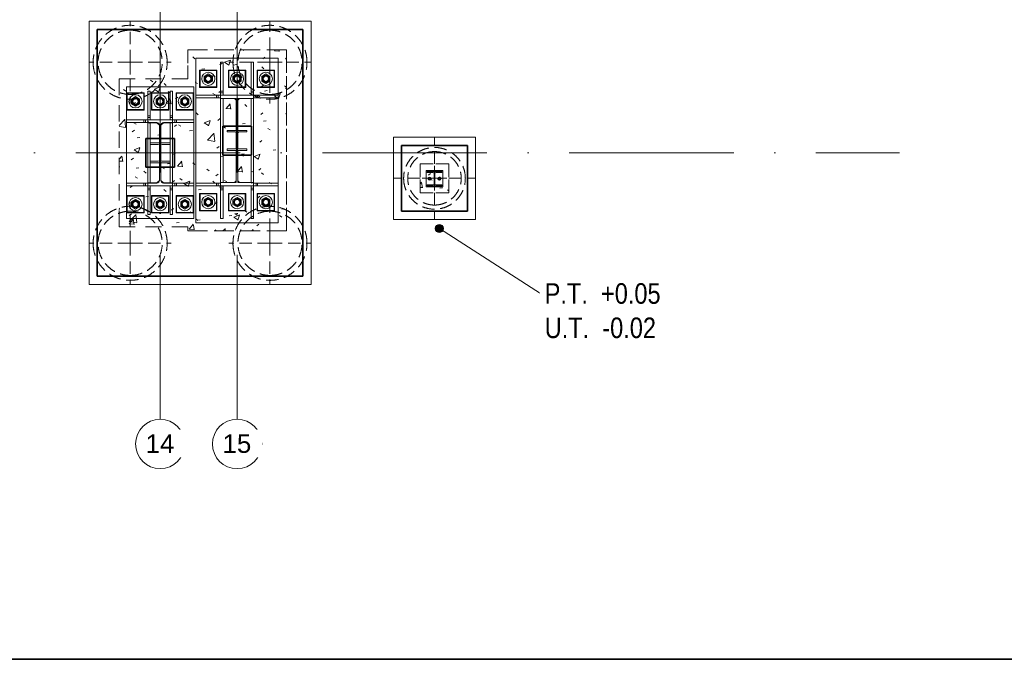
# Model space of a CAD drawing. Header units: millimetres. Extents: x -34728 to 839610, y -480656 to 464976.
# Tile 41 of 69: x 248742 to 260713, y -34434 to -26660. Entities that reach past the tile are written whole.
import ezdxf

# ---------------------------------------------------------------- set-up
doc = ezdxf.new("R2010")
doc.units = ezdxf.units.MM
for name, pattern in [('Rebar Cover Lines', [320.04, 160.02, -160.02]), ('Skryté 1_5', [220, 150, -70]), ('ČERCHOVANÁ', [25.4, 12.7, -6.35, 0, -6.35]), ('Čerchovaná 20mm', [3000, 2000, -500, 0, -500])]:
    doc.linetypes.add(name, pattern=pattern)
doc.layers.get('0').update_dxf_attribs({"color": 9})
for name, color, linetype, lineweight in [('11542_003_OK-HALA_TaO-1_ET_R01_AciS_2025-04-14_sloupy_dwg', 9, 'Continuous', 9), ('CA_NEVHRA', 9, 'Skryté 1_5', 9), ('CA_OSY', 9, 'ČERCHOVANÁ', 9), ('CA_TEXT25', 9, 'Continuous', 9), ('CA_TEXT35', 9, 'Continuous', 9), ('CA_ZAKLADY25', 9, 'Continuous', 18), ('CA_ZARIZPRED', 5, 'Continuous', 13), ('Konstrukční přípoje', 253, 'Continuous', 18), ('SS_HALA_TaO-SLOUP', 9, 'Continuous', 9)]:
    doc.layers.add(name, color=color, linetype=linetype, lineweight=lineweight)
doc.styles.add('Arial Narrow', font='ARIALN.TTF', dxfattribs={"height": 250})
doc.styles.add('Arial_1', font='arial.ttf', dxfattribs={"height": 450})
pattern_1 = [(50, (-164578.8, -16172.33), (728.7365, -63.7558), [76.2, -838.2]), (355, (-164578.8, -16172.3), (-140.9716, 764.2276), [60.96, -670.56]), (100.451, (-164518.1, -16177.65), (587.77, 700.4668), [64.76, -712.36]), (46.184, (-164578.8, -15969.1), (1084.3162, -168.171), [114.3, -1257.3]), (96.636, (-164488.5, -15983.1), (949.61, 989.71), [97.14, -1068.54]), (351.184, (-164578.8, -15969.1), (949.6206, 989.701), [91.44, -1005.84]), (21, (-164477.2, -16019.93), (606.4579, -409.0606), [76.2, -838.2]), (326, (-164477.2, -16019.9), (247.2083, 736.753), [60.96, -670.56]), (71.451, (-164426.7, -16054), (853.6683, 327.6855), [64.76, -712.36]), (37.5, (-164578.83, -16172.33), (12.3547, 338.2201), [33.528, -628.904, 33.528, -647.192, -673.1]), (37.5, (-164578.83, -16172.33), (12.3547, 338.2201), [-1343.152, 33.528, -639.572]), (7.5, (-164578.83, -16172.33), (267.2789, 400.7221), [33.528, -354.584, 33.528, -613.664, -256.54]), (7.5, (-164578.83, -16172.33), (267.2789, 400.7221), [-1035.304, 33.528, -223.012]), (327.5, (-164805.4, -16172.33), (542.36333, -22.91534), [33.528, -220.472, 33.528, -758.952, -1051.56]), (327.5, (-164805.4, -16172.33), (542.36333, -22.91534), [-1046.48, 33.528, -1018.032]), (317.5, (-164907, -16172.33), (592.517, 101.7071), [33.528, -296.672, 33.528, -492.76, -746.76]), (317.5, (-164907, -16172.33), (592.517, 101.7071), [-856.488, 33.528, -713.232])]

# ---------------------------------------------------------------- blocks, each defined once
blk = doc.blocks.new('pilota 600 mm - D_900_780-2126764-ZÁKLADY HALY _ DPS')
at = {"layer": 'CA_NEVHRA'}
for p, q in [((0, 0), (0, 500)), ((0, 0), (-500, 0)), ((0, 0), (0, -200)), ((0, 0), (500, 0)), ((0, -200), (0, -500))]:
    blk.add_line(p, q, dxfattribs=at)
blk = doc.blocks.new('pilota 600 mm - D_900_780-2126765-ZÁKLADY HALY _ DPS')
at = {"layer": 'CA_NEVHRA'}
for p, q in [((0, 0), (0, 500)), ((-200, 0), (-500, 0)), ((0, 0), (-200, 0)), ((0, 0), (500, 0)), ((0, 0), (0, -150)), ((0, -150), (0, -500))]:
    blk.add_line(p, q, dxfattribs=at)
blk = doc.blocks.new('pilota 600 mm - D_900_780-V12-ZÁKLADY HALY _ DPS')
at = {"layer": 'CA_NEVHRA'}
for p, q in [((0, 200), (0, 500)), ((0, 0), (0, 200)), ((0, 0), (-500, 0)), ((0, 0), (500, 0)), ((0, 0), (0, -500))]:
    blk.add_line(p, q, dxfattribs=at)
blk = doc.blocks.new('pilota 600 mm - D_900_780-V13-ZÁKLADY HALY _ DPS')
at = {"layer": 'CA_NEVHRA'}
for p, q in [((0, 0), (0, 500)), ((0, 0), (-500, 0)), ((0, 0), (0, -150)), ((0, 0), (500, 0)), ((0, -150), (0, -500))]:
    blk.add_line(p, q, dxfattribs=at)
blk = doc.blocks.new('pilota 600 mm - D_750_650-V28-ZÁKLADY HALY _ DPS')
at = {"layer": 'CA_NEVHRA'}
for p, q in [((0, 175), (0, 500)), ((0, 0), (0, 175)), ((-175, 0), (-500, 0)), ((0, 0), (-175, 0)), ((0, 0), (0, -175)), ((0, 0), (175, 0)), ((175, 0), (500, 0)), ((0, -175), (0, -500))]:
    blk.add_line(p, q, dxfattribs=at)
blk = doc.blocks.new('M_Šroub HPM-E - 64_E-1759689-ZÁKLADY HALY _ DPS')
at = {"layer": 'Konstrukční přípoje'}
for p, q in [((100, 100), (-100, 100)), ((-100, 100), (-100, -100)), ((-100, -100), (-100, 100)), ((-100, 100), (100, 100)), ((0, 58), (-50, 29)), ((0, 58), (-50, 29)), ((-50, 29), (0, 58)), ((0, 58), (-50, 29)), ((-50, 29), (-50, -29)), ((-50, 29), (-50, -29)), ((-50, -29), (-50, 29)), ((-50, 29), (-50, -29)), ((50, 29), (0, 58)), ((50, 29), (0, 58)), ((0, 58), (50, 29)), ((50, 29), (0, 58)), ((50, -29), (50, 29)), ((50, -29), (50, 29)), ((50, 29), (50, -29)), ((50, -29), (50, 29)), ((100, -100), (100, 100)), ((100, 100), (100, -100)), ((-100, -100), (100, -100)), ((100, -100), (-100, -100)), ((-50, -29), (0, -58)), ((-50, -29), (0, -58)), ((0, -58), (-50, -29)), ((-50, -29), (0, -58)), ((0, -58), (50, -29)), ((0, -58), (50, -29)), ((50, -29), (0, -58)), ((0, -58), (50, -29))]:
    blk.add_line(p, q, dxfattribs=at)
for radius, start, end in [(80, 360, 180), (80, 0, 180), (80, 360, 180), (80, 0, 180), (32, 0, 180), (32, 360, 180), (32, 0, 180), (32, 0, 180), (32, 0, 180), (32, 0, 180), (32, 0, 180), (32, 0, 180), (80, 180, 360), (80, 180, 360), (80, 180, 360), (80, 180, 360), (32, 180, 360), (32, 180, 360), (32, 180, 360), (32, 180, 360), (32, 180, 360), (32, 180, 360), (32, 180, 360), (32, 180, 360)]:
    blk.add_arc((0, 0), radius, start, end, dxfattribs=at)
blk = doc.blocks.new('M_Šroub HPM-E - 64_E-1759690-ZÁKLADY HALY _ DPS')
at = {"layer": 'Konstrukční přípoje'}
for p, q in [((100, 100), (-100, 100)), ((-100, 100), (-100, -100)), ((-100, -100), (-100, 100)), ((-100, 100), (100, 100)), ((0, 58), (-50, 29)), ((0, 58), (-50, 29)), ((-50, 29), (0, 58)), ((0, 58), (-50, 29)), ((-50, 29), (-50, -29)), ((-50, 29), (-50, -29)), ((-50, -29), (-50, 29)), ((-50, 29), (-50, -29)), ((50, 29), (0, 58)), ((50, 29), (0, 58)), ((0, 58), (50, 29)), ((50, 29), (0, 58)), ((50, -29), (50, 29)), ((50, -29), (50, 29)), ((50, 29), (50, -29)), ((50, -29), (50, 29)), ((100, -100), (100, 100)), ((100, 100), (100, -100)), ((-100, -100), (100, -100)), ((100, -100), (-100, -100)), ((-50, -29), (0, -58)), ((-50, -29), (0, -58)), ((0, -58), (-50, -29)), ((-50, -29), (0, -58)), ((0, -58), (50, -29)), ((0, -58), (50, -29)), ((50, -29), (0, -58)), ((0, -58), (50, -29))]:
    blk.add_line(p, q, dxfattribs=at)
for radius, start, end in [(80, 0, 180), (80, 0, 180), (80, 0, 180), (80, 0, 180), (80, 180, 360), (80, 180, 0), (80, 180, 360), (80, 180, 0), (32, 0, 180), (32, 0, 180), (32, 0, 180), (32, 0, 180), (32, 0, 180), (32, 0, 180), (32, 0, 180), (32, 0, 180), (32, 180, 360), (32, 180, 360), (32, 180, 360), (32, 180, 360), (32, 180, 360), (32, 180, 0), (32, 180, 360), (32, 180, 360)]:
    blk.add_arc((0, 0), radius, start, end, dxfattribs=at)
blk = doc.blocks.new('Výřez7 - Výřez-2098724-ZÁKLADY HALY _ DPS')
at = {"layer": 'CA_ZARIZPRED'}
for p, q in [((173945, 7925), (173595, 7925)), ((173595, 7925), (173595, 7575)), ((173595, 7575), (173595, 7925)), ((173595, 7925), (173945, 7925)), ((173945, 7575), (173945, 7925)), ((173945, 7925), (173945, 7575)), ((173595, 7575), (173945, 7575)), ((173945, 7575), (173595, 7575))]:
    blk.add_line(p, q, dxfattribs=at)
blk = doc.blocks.new('Výřez8 - Výřez-2098740-ZÁKLADY HALY _ DPS')
at = {"layer": 'CA_ZARIZPRED'}
for p, q in [((174880, 8073), (174530, 8073)), ((174530, 8073), (174530, 7723)), ((174530, 7723), (174530, 8073)), ((174530, 8073), (174880, 8073)), ((174880, 7723), (174880, 8073)), ((174880, 8073), (174880, 7723)), ((174530, 7723), (174880, 7723)), ((174880, 7723), (174530, 7723))]:
    blk.add_line(p, q, dxfattribs=at)
blk = doc.blocks.new('Osnova - Bublina osnovy 12mm-4850-ZÁKLADY HALY _ DPS')
at = {"layer": 'CA_TEXT35'}
blk.add_circle((0, 0), 6, dxfattribs=at)
blk = doc.blocks.new('A$Ca1b42790')
at = {"layer": 'CA_TEXT25'}
h = blk.add_hatch(color=256, dxfattribs=at)
edge = h.paths.add_edge_path()
edge.add_arc((12585, -9342), 50, 0, 360)
at = {"layer": 'CA_ZAKLADY25', "linetype": 'Rebar Cover Lines', "lineweight": 9}
h = blk.add_hatch(dxfattribs=at)
h.set_pattern_fill('FP_1', color=256, style=0, pattern_type=2)
h.set_pattern_definition(pattern_1)
h.paths.add_polyline_path([(10726, -9372), (10726, -7172), (9526, -7172), (9526, -7522), (9691, -7522), (9691, -9322), (9526, -9322), (9526, -9372)])
h = blk.add_hatch(dxfattribs=at)
h.set_pattern_fill('FP_1', color=256, style=0, pattern_type=2)
h.set_pattern_definition(pattern_1)
h.paths.add_polyline_path([(9691, -9322), (9691, -7522), (8691, -7522), (8691, -9322), (9526, -9322)])
h = blk.add_hatch(dxfattribs=at)
h.set_pattern_fill('FP_1', color=256, style=0, pattern_type=2)
h.set_pattern_definition(pattern_1)
h.paths.add_polyline_path([(12701, -8907), (12701, -8557), (12351, -8557), (12351, -8907)])
at = {"layer": '11542_003_OK-HALA_TaO-1_ET_R01_AciS_2025-04-14_sloupy_dwg'}
for p, q in [((10326, -7722), (9926, -7722)), ((9926, -7722), (9926, -7762)), ((9926, -7762), (10116, -7762)), ((10116, -7762), (10116, -8782)), ((10136, -8782), (10136, -7762)), ((10136, -7762), (10326, -7762)), ((10326, -7762), (10326, -7722)), ((9341, -8022), (9041, -8022)), ((9041, -8022), (9041, -8055)), ((9041, -8055), (9152, -8055)), ((9182, -8085), (9182, -8759)), ((9200, -8759), (9200, -8085)), ((9230, -8055), (9341, -8055)), ((9341, -8055), (9341, -8022)), ((12616, -8651), (12436, -8651)), ((12436, -8651), (12436, -8661)), ((12436, -8661), (12508, -8661)), ((12523, -8676), (12523, -8798)), ((12529, -8798), (12529, -8676)), ((12544, -8661), (12616, -8661)), ((12616, -8661), (12616, -8651)), ((9041, -8789), (9041, -8822)), ((9152, -8789), (9041, -8789)), ((9041, -8822), (9341, -8822)), ((9341, -8789), (9230, -8789)), ((9341, -8822), (9341, -8789)), ((10116, -8782), (9926, -8782)), ((9926, -8782), (9926, -8822)), ((9926, -8822), (10326, -8822)), ((10326, -8782), (10136, -8782)), ((10326, -8822), (10326, -8782)), ((12508, -8813), (12436, -8813)), ((12436, -8813), (12436, -8822)), ((12436, -8822), (12616, -8822)), ((12616, -8813), (12544, -8813)), ((12616, -8822), (12616, -8813))]:
    blk.add_line(p, q, dxfattribs=at)
for centre, radius, start, end in [((9152, -8085), 30, 0, 90), ((9230, -8085), 30, 90, 180), ((12508, -8676), 15, 0, 90), ((12544, -8676), 15, 90, 180), ((9152, -8759), 30, 270, 0), ((9230, -8759), 30, 180, 270), ((12508, -8798), 15, 270, 0), ((12544, -8798), 15, 180, 270)]:
    blk.add_arc(centre, radius, start, end, dxfattribs=at)
at = {"layer": 'CA_NEVHRA'}
for centre, radius, start, end in [((8826, -7322), 450, 0, 180), ((8826, -7322), 450, 0, 180), ((8826, -7322), 390, 90, 270), ((8826, -7322), 390, 90, 270), ((8826, -7322), 390, 270, 90), ((8826, -7322), 390, 270, 90), ((10526, -7322), 450, 0, 180), ((10526, -7322), 450, 0, 180), ((10526, -7322), 390, 90, 270), ((10526, -7322), 390, 90, 270), ((10526, -7322), 390, 270, 90), ((10526, -7322), 390, 270, 90), ((8826, -7322), 450, 180, 0), ((8826, -7322), 450, 180, 0), ((10526, -7322), 450, 180, 0), ((10526, -7322), 450, 180, 0), ((12526, -8732), 375, 0, 180), ((12526, -8732), 375, 0, 180), ((12526, -8732), 325, 90, 270), ((12526, -8732), 325, 90, 270), ((12526, -8732), 325, 270, 90), ((12526, -8732), 325, 270, 90), ((12526, -8732), 375, 180, 0), ((12526, -8732), 375, 180, 0), ((8826, -9522), 450, 0, 180), ((8826, -9522), 450, 0, 180), ((10526, -9522), 450, 0, 180), ((10526, -9522), 450, 0, 180), ((8826, -9522), 390, 90, 270), ((8826, -9522), 390, 90, 270), ((8826, -9522), 390, 270, 90), ((8826, -9522), 390, 270, 90), ((10526, -9522), 390, 90, 270), ((10526, -9522), 390, 90, 270), ((10526, -9522), 390, 270, 90), ((10526, -9522), 390, 270, 90), ((8826, -9522), 450, 180, 0), ((8826, -9522), 450, 180, 0), ((10526, -9522), 450, 180, 0), ((10526, -9522), 450, 180, 0)]:
    blk.add_arc(centre, radius, start, end, dxfattribs=at)
at = {"layer": 'CA_OSY', "linetype": 'Čerchovaná 20mm'}
for p, q in [((9191, -11661), (9191, 19143)), ((10126, -11661), (10126, 19143)), ((-9837, -8422), (18178, -8422))]:
    blk.add_line(p, q, dxfattribs=at)
at = {"layer": 'CA_TEXT25', "color": 9}
blk.add_line((12585, -9342), (13816, -10132), dxfattribs=at)
at = {"layer": 'CA_TEXT25', "color": 250}
blk.add_circle((12585, -9342), 50, dxfattribs=at)
at = {"layer": 'CA_ZAKLADY25', "lineweight": 9}
for p, q in [((8326, -10022), (8326, -6822)), ((8326, -6822), (11026, -6822)), ((11026, -6822), (8326, -6822)), ((8326, -6822), (8326, -10022)), ((11026, -6822), (11026, -10022)), ((11026, -10022), (11026, -6822)), ((12026, -9232), (12026, -8232)), ((12026, -8232), (13026, -8232)), ((13026, -8232), (12026, -8232)), ((12026, -8232), (12026, -9232)), ((13026, -8232), (13026, -9232)), ((13026, -9232), (13026, -8232)), ((13026, -9232), (12026, -9232)), ((12026, -9232), (13026, -9232)), ((11026, -10022), (8326, -10022)), ((8326, -10022), (11026, -10022))]:
    blk.add_line(p, q, dxfattribs=at)
at = {"layer": 'CA_ZAKLADY25', "lineweight": 25}
for p, q in [((10926, -6922), (8426, -6922)), ((8426, -6922), (8426, -9922)), ((8426, -9922), (8426, -6922)), ((8426, -6922), (10926, -6922)), ((10926, -9922), (10926, -6922)), ((10926, -6922), (10926, -9922)), ((9951, -8099), (10301, -8099)), ((9951, -8449), (9951, -8099)), ((10301, -8099), (9951, -8099)), ((9951, -8099), (9951, -8449)), ((10301, -8099), (10301, -8449)), ((10301, -8449), (10301, -8099)), ((9016, -8247), (9366, -8247)), ((9016, -8597), (9016, -8247)), ((9366, -8247), (9016, -8247)), ((9016, -8247), (9016, -8597)), ((9366, -8247), (9366, -8597)), ((9366, -8597), (9366, -8247)), ((12926, -8332), (12126, -8332)), ((12126, -8332), (12126, -9132)), ((12126, -9132), (12126, -8332)), ((12126, -8332), (12926, -8332)), ((12926, -9132), (12926, -8332)), ((12926, -8332), (12926, -9132)), ((10301, -8449), (9951, -8449)), ((9951, -8449), (10301, -8449)), ((9366, -8597), (9016, -8597)), ((9016, -8597), (9366, -8597)), ((12126, -9132), (12926, -9132)), ((12926, -9132), (12126, -9132)), ((8426, -9922), (10926, -9922)), ((10926, -9922), (8426, -9922))]:
    blk.add_line(p, q, dxfattribs=at)
at = {"layer": 'CA_ZAKLADY25', "linetype": 'Rebar Cover Lines', "lineweight": 9}
for p, q in [((9526, -7172), (10726, -7172)), ((9526, -7522), (9526, -7172)), ((10726, -7172), (9526, -7172)), ((9526, -7172), (9526, -7522)), ((10726, -7172), (10726, -9372)), ((10726, -9372), (10726, -7172)), ((8691, -7522), (9526, -7522)), ((8691, -9322), (8691, -7522)), ((8691, -7522), (8691, -9322)), ((9526, -7522), (8691, -7522)), ((12351, -8557), (12701, -8557)), ((12351, -8907), (12351, -8557)), ((12351, -8557), (12351, -8907)), ((12701, -8557), (12351, -8557)), ((12701, -8557), (12701, -8907)), ((12701, -8907), (12701, -8557)), ((12701, -8907), (12351, -8907)), ((12351, -8907), (12701, -8907)), ((9526, -9322), (8691, -9322)), ((8691, -9322), (9526, -9322)), ((9526, -9372), (9526, -9322)), ((9526, -9322), (9526, -9372)), ((10726, -9372), (9526, -9372)), ((9526, -9372), (10726, -9372))]:
    blk.add_line(p, q, dxfattribs=at)
at = {"layer": 'SS_HALA_TaO-SLOUP'}
for p, q in [((9626, -7272), (10626, -7272)), ((10626, -7272), (9626, -7272)), ((9626, -9272), (9626, -7272)), ((9626, -7272), (9626, -9272)), ((10626, -7272), (10626, -9272)), ((10626, -9272), (10626, -7272)), ((9671, -7417), (9671, -7627)), ((9671, -7627), (9671, -7417)), ((9881, -7417), (9671, -7417)), ((9671, -7417), (9881, -7417)), ((9881, -7627), (9881, -7417)), ((9881, -7417), (9881, -7627)), ((9926, -7322), (9956, -7322)), ((9956, -7322), (9926, -7322)), ((9926, -7322), (9926, -7672)), ((9926, -7692), (9926, -7322)), ((9956, -7672), (9956, -7322)), ((9956, -7322), (9956, -7692)), ((10021, -7417), (10021, -7627)), ((10021, -7627), (10021, -7417)), ((10231, -7417), (10021, -7417)), ((10021, -7417), (10231, -7417)), ((10231, -7627), (10231, -7417)), ((10231, -7417), (10231, -7627)), ((10296, -7322), (10296, -7672)), ((10296, -7692), (10296, -7322)), ((10296, -7322), (10326, -7322)), ((10296, -7322), (10326, -7322)), ((10326, -7672), (10326, -7322)), ((10326, -7322), (10326, -7692)), ((10371, -7417), (10371, -7627)), ((10371, -7627), (10371, -7417)), ((10581, -7417), (10371, -7417)), ((10371, -7417), (10581, -7417)), ((10581, -7627), (10581, -7417)), ((10581, -7417), (10581, -7627)), ((8781, -7622), (9601, -7622)), ((9601, -7622), (8781, -7622)), ((8781, -9222), (8781, -7622)), ((8781, -7622), (8781, -9222)), ((9601, -7622), (9601, -9222)), ((9601, -9222), (9601, -7622)), ((9671, -7627), (9881, -7627)), ((9881, -7627), (9671, -7627)), ((10021, -7627), (10231, -7627)), ((10231, -7627), (10021, -7627)), ((10371, -7627), (10581, -7627)), ((10581, -7627), (10371, -7627)), ((8786, -7692), (8786, -7902)), ((8786, -7902), (8786, -7692)), ((8996, -7692), (8786, -7692)), ((8786, -7692), (8996, -7692)), ((8996, -7902), (8996, -7692)), ((8996, -7692), (8996, -7902)), ((9041, -7672), (9071, -7672)), ((9071, -7672), (9041, -7672)), ((9041, -7672), (9041, -7972)), ((9041, -7992), (9041, -7672)), ((9071, -7972), (9071, -7672)), ((9071, -7672), (9071, -7992)), ((9086, -7692), (9086, -7902)), ((9086, -7902), (9086, -7692)), ((9296, -7692), (9086, -7692)), ((9086, -7692), (9296, -7692)), ((9296, -7902), (9296, -7692)), ((9296, -7692), (9296, -7902)), ((9311, -7672), (9311, -7972)), ((9311, -7992), (9311, -7672)), ((9311, -7672), (9341, -7672)), ((9311, -7672), (9341, -7672)), ((9341, -7972), (9341, -7672)), ((9341, -7672), (9341, -7992)), ((9386, -7692), (9386, -7902)), ((9386, -7902), (9386, -7692)), ((9596, -7692), (9386, -7692)), ((9386, -7692), (9596, -7692)), ((9596, -7902), (9596, -7692)), ((9596, -7692), (9596, -7902)), ((9876, -7722), (9626, -7722)), ((9626, -7722), (9896, -7722)), ((9626, -7752), (9626, -7722)), ((9626, -7752), (9626, -7722)), ((9626, -7752), (9876, -7752)), ((9896, -7752), (9626, -7752)), ((9926, -7722), (9876, -7722)), ((9876, -7722), (9876, -7752)), ((9876, -7752), (9926, -7752)), ((9896, -7722), (9926, -7722)), ((9896, -7752), (9896, -7722)), ((9926, -7752), (9896, -7752)), ((9926, -7672), (9926, -7722)), ((9956, -7672), (9926, -7672)), ((9956, -7692), (9926, -7692)), ((9926, -7722), (9926, -7692)), ((9926, -7762), (9926, -7722)), ((9926, -7722), (10326, -7722)), ((9956, -7722), (9926, -7722)), ((9956, -7722), (9926, -7722)), ((9926, -7752), (9926, -7722)), ((9926, -7752), (9926, -7722)), ((10116, -7762), (9926, -7762)), ((9956, -7762), (9926, -7762)), ((9926, -7762), (9926, -8782)), ((9956, -7762), (9926, -7762)), ((9926, -8782), (9926, -7762)), ((9926, -7763), (10096, -7763)), ((10096, -7763), (9926, -7763)), ((9926, -8781), (9926, -7763)), ((9926, -7763), (9926, -8781)), ((9956, -7722), (9956, -7672)), ((9956, -7692), (9956, -7722)), ((9956, -8782), (9956, -7762)), ((9956, -7762), (9956, -8782)), ((10096, -7763), (10116, -7783)), ((10116, -7783), (10096, -7763)), ((10116, -8782), (10116, -7762)), ((10136, -7762), (10136, -8782)), ((10326, -7762), (10136, -7762)), ((10136, -7783), (10156, -7763)), ((10156, -7763), (10136, -7783)), ((10156, -7763), (10326, -7763)), ((10326, -7763), (10156, -7763)), ((10326, -7672), (10296, -7672)), ((10296, -7672), (10296, -7722)), ((10296, -7722), (10296, -7692)), ((10296, -7692), (10326, -7692)), ((10296, -7722), (10326, -7722)), ((10296, -7722), (10326, -7722)), ((10296, -7762), (10296, -8782)), ((10326, -7762), (10296, -7762)), ((10326, -7762), (10296, -7762)), ((10296, -8782), (10296, -7762)), ((10326, -7722), (10326, -7672)), ((10326, -7692), (10326, -7722)), ((10326, -7722), (10326, -7762)), ((10326, -7722), (10356, -7722)), ((10326, -7752), (10326, -7722)), ((10326, -7752), (10326, -7722)), ((10376, -7722), (10326, -7722)), ((10356, -7752), (10326, -7752)), ((10326, -7752), (10376, -7752)), ((10326, -8782), (10326, -7762)), ((10326, -7762), (10326, -8782)), ((10326, -7763), (10326, -8781)), ((10326, -8781), (10326, -7763)), ((10356, -7722), (10626, -7722)), ((10356, -7752), (10356, -7722)), ((10626, -7752), (10356, -7752)), ((10626, -7722), (10376, -7722)), ((10376, -7752), (10376, -7722)), ((10376, -7752), (10626, -7752)), ((10626, -7722), (10626, -7752)), ((10626, -7752), (10626, -7722)), ((10116, -7783), (10116, -8761)), ((10116, -8761), (10116, -7783)), ((10136, -8761), (10136, -7783)), ((10136, -7783), (10136, -8761)), ((8786, -7902), (8996, -7902)), ((8996, -7902), (8786, -7902)), ((9041, -7972), (9041, -8022)), ((9071, -7972), (9041, -7972)), ((9071, -7992), (9041, -7992)), ((9041, -8022), (9041, -7992)), ((9071, -8022), (9071, -7972)), ((9071, -7992), (9071, -8022)), ((9086, -7902), (9296, -7902)), ((9296, -7902), (9086, -7902)), ((9341, -7972), (9311, -7972)), ((9311, -7972), (9311, -8022)), ((9311, -8022), (9311, -7992)), ((9311, -7992), (9341, -7992)), ((9341, -8022), (9341, -7972)), ((9341, -7992), (9341, -8022)), ((9386, -7902), (9596, -7902)), ((9596, -7902), (9386, -7902)), ((8991, -8022), (8781, -8022)), ((8781, -8022), (9011, -8022)), ((8781, -8052), (8781, -8022)), ((8781, -8052), (8781, -8022)), ((8781, -8052), (8991, -8052)), ((9011, -8052), (8781, -8052)), ((9041, -8022), (8991, -8022)), ((8991, -8022), (8991, -8052)), ((8991, -8052), (9041, -8052)), ((9011, -8022), (9041, -8022)), ((9011, -8052), (9011, -8022)), ((9041, -8052), (9011, -8052)), ((9041, -8022), (9041, -8055)), ((9341, -8022), (9041, -8022)), ((9071, -8022), (9041, -8022)), ((9071, -8022), (9041, -8022)), ((9041, -8052), (9041, -8022)), ((9041, -8052), (9041, -8022)), ((9041, -8055), (9152, -8055)), ((9071, -8055), (9041, -8055)), ((9041, -8055), (9041, -8789)), ((9071, -8055), (9041, -8055)), ((9041, -8789), (9041, -8055)), ((9042, -8056), (9152, -8056)), ((9152, -8056), (9042, -8056)), ((9042, -8788), (9042, -8056)), ((9042, -8056), (9042, -8788)), ((9071, -8789), (9071, -8055)), ((9071, -8055), (9071, -8789)), ((9152, -8056), (9182, -8086)), ((9182, -8086), (9152, -8056)), ((9182, -8085), (9182, -8759)), ((9182, -8086), (9182, -8758)), ((9182, -8758), (9182, -8086)), ((9200, -8086), (9230, -8056)), ((9230, -8056), (9200, -8086)), ((9200, -8759), (9200, -8085)), ((9200, -8758), (9200, -8086)), ((9200, -8086), (9200, -8758)), ((9230, -8055), (9341, -8055)), ((9230, -8056), (9340, -8056)), ((9340, -8056), (9230, -8056)), ((9311, -8022), (9341, -8022)), ((9311, -8022), (9341, -8022)), ((9311, -8055), (9311, -8789)), ((9341, -8055), (9311, -8055)), ((9341, -8055), (9311, -8055)), ((9311, -8789), (9311, -8055)), ((9340, -8056), (9340, -8788)), ((9340, -8788), (9340, -8056)), ((9341, -8055), (9341, -8022)), ((9341, -8022), (9371, -8022)), ((9341, -8052), (9341, -8022)), ((9341, -8052), (9341, -8022)), ((9391, -8022), (9341, -8022)), ((9371, -8052), (9341, -8052)), ((9341, -8052), (9391, -8052)), ((9341, -8789), (9341, -8055)), ((9341, -8055), (9341, -8789)), ((9371, -8022), (9601, -8022)), ((9371, -8052), (9371, -8022)), ((9601, -8052), (9371, -8052)), ((9601, -8022), (9391, -8022)), ((9391, -8052), (9391, -8022)), ((9391, -8052), (9601, -8052)), ((9601, -8022), (9601, -8052)), ((9601, -8052), (9601, -8022)), ((10006, -8169), (10006, -8152)), ((10006, -8152), (10006, -8169)), ((10006, -8152), (10246, -8152)), ((10246, -8152), (10006, -8152)), ((10100, -8169), (10006, -8169)), ((10006, -8169), (10100, -8169)), ((10121, -8354), (10121, -8190)), ((10121, -8190), (10121, -8354)), ((10131, -8190), (10131, -8354)), ((10131, -8354), (10131, -8190)), ((10246, -8169), (10152, -8169)), ((10152, -8169), (10246, -8169)), ((10246, -8152), (10246, -8169)), ((10246, -8169), (10246, -8152)), ((9071, -8319), (9071, -8302)), ((9071, -8302), (9071, -8319)), ((9071, -8302), (9311, -8302)), ((9311, -8302), (9071, -8302)), ((9165, -8319), (9071, -8319)), ((9071, -8319), (9165, -8319)), ((9186, -8504), (9186, -8340)), ((9186, -8340), (9186, -8504)), ((9196, -8340), (9196, -8504)), ((9196, -8504), (9196, -8340)), ((9311, -8319), (9217, -8319)), ((9217, -8319), (9311, -8319)), ((9311, -8302), (9311, -8319)), ((9311, -8319), (9311, -8302)), ((10006, -8375), (10100, -8375)), ((10100, -8375), (10006, -8375)), ((10006, -8392), (10006, -8375)), ((10006, -8375), (10006, -8392)), ((10152, -8375), (10246, -8375)), ((10246, -8375), (10152, -8375)), ((10246, -8375), (10246, -8392)), ((10246, -8392), (10246, -8375)), ((10246, -8392), (10006, -8392)), ((10006, -8392), (10246, -8392)), ((9071, -8525), (9165, -8525)), ((9165, -8525), (9071, -8525)), ((9071, -8542), (9071, -8525)), ((9071, -8525), (9071, -8542)), ((9311, -8542), (9071, -8542)), ((9071, -8542), (9311, -8542)), ((9217, -8525), (9311, -8525)), ((9311, -8525), (9217, -8525)), ((9311, -8525), (9311, -8542)), ((9311, -8542), (9311, -8525)), ((12426, -8637), (12626, -8637)), ((12626, -8637), (12426, -8637)), ((12426, -8837), (12426, -8637)), ((12426, -8637), (12426, -8837)), ((12436, -8661), (12436, -8651)), ((12436, -8651), (12616, -8651)), ((12508, -8661), (12436, -8661)), ((12466, -8720), (12451, -8728)), ((12451, -8728), (12466, -8720)), ((12451, -8728), (12451, -8745)), ((12451, -8745), (12451, -8728)), ((12481, -8728), (12466, -8720)), ((12466, -8720), (12481, -8728)), ((12481, -8745), (12481, -8728)), ((12481, -8728), (12481, -8745)), ((12523, -8798), (12523, -8676)), ((12529, -8676), (12529, -8798)), ((12616, -8661), (12544, -8661)), ((12586, -8720), (12571, -8728)), ((12571, -8728), (12586, -8720)), ((12571, -8728), (12571, -8745)), ((12571, -8745), (12571, -8728)), ((12601, -8728), (12586, -8720)), ((12586, -8720), (12601, -8728)), ((12601, -8745), (12601, -8728)), ((12601, -8728), (12601, -8745)), ((12616, -8651), (12616, -8661)), ((12626, -8637), (12626, -8837)), ((12626, -8837), (12626, -8637)), ((8781, -8822), (8781, -8792)), ((8781, -8792), (8781, -8822)), ((8991, -8792), (8781, -8792)), ((8781, -8792), (9011, -8792)), ((8781, -8822), (8991, -8822)), ((9011, -8822), (8781, -8822)), ((9041, -8792), (8991, -8792)), ((8991, -8792), (8991, -8822)), ((8991, -8822), (9041, -8822)), ((9011, -8792), (9011, -8822)), ((9011, -8792), (9041, -8792)), ((9041, -8822), (9011, -8822)), ((9041, -8789), (9041, -8822)), ((9152, -8789), (9041, -8789)), ((9041, -8789), (9071, -8789)), ((9071, -8789), (9041, -8789)), ((9041, -8792), (9041, -8822)), ((9041, -8792), (9041, -8822)), ((9041, -8822), (9341, -8822)), ((9041, -8822), (9041, -8872)), ((9071, -8822), (9041, -8822)), ((9071, -8822), (9041, -8822)), ((9041, -8852), (9041, -8822)), ((9071, -8852), (9041, -8852)), ((9041, -9172), (9041, -8852)), ((9152, -8788), (9042, -8788)), ((9042, -8788), (9152, -8788)), ((9071, -8872), (9071, -8822)), ((9071, -8822), (9071, -8852)), ((9071, -8852), (9071, -9172)), ((9182, -8758), (9152, -8788)), ((9152, -8788), (9182, -8758)), ((9230, -8788), (9200, -8758)), ((9200, -8758), (9230, -8788)), ((9340, -8788), (9230, -8788)), ((9230, -8788), (9340, -8788)), ((9341, -8789), (9230, -8789)), ((9311, -8789), (9341, -8789)), ((9341, -8789), (9311, -8789)), ((9311, -8852), (9311, -8822)), ((9311, -8822), (9341, -8822)), ((9311, -8822), (9341, -8822)), ((9311, -8822), (9311, -8872)), ((9311, -9172), (9311, -8852)), ((9311, -8852), (9341, -8852)), ((9341, -8822), (9341, -8789)), ((9391, -8792), (9341, -8792)), ((9341, -8792), (9341, -8822)), ((9341, -8792), (9341, -8822)), ((9341, -8792), (9371, -8792)), ((9341, -8822), (9341, -8852)), ((9341, -8872), (9341, -8822)), ((9341, -8822), (9391, -8822)), ((9371, -8822), (9341, -8822)), ((9341, -8852), (9341, -9172)), ((9371, -8792), (9371, -8822)), ((9371, -8792), (9601, -8792)), ((9601, -8822), (9371, -8822)), ((9391, -8822), (9391, -8792)), ((9601, -8792), (9391, -8792)), ((9391, -8822), (9601, -8822)), ((9601, -8792), (9601, -8822)), ((9601, -8792), (9601, -8822)), ((9626, -8822), (9626, -8792)), ((9626, -8792), (9626, -8822)), ((9876, -8792), (9626, -8792)), ((9626, -8792), (9896, -8792)), ((9626, -8822), (9876, -8822)), ((9896, -8822), (9626, -8822)), ((9926, -8792), (9876, -8792)), ((9876, -8792), (9876, -8822)), ((9876, -8822), (9926, -8822)), ((9896, -8792), (9896, -8822)), ((9896, -8792), (9926, -8792)), ((9926, -8822), (9896, -8822)), ((10096, -8781), (9926, -8781)), ((9926, -8781), (10096, -8781)), ((9926, -8822), (9926, -8782)), ((9926, -8782), (10116, -8782)), ((9926, -8782), (9956, -8782)), ((9956, -8782), (9926, -8782)), ((9926, -8792), (9926, -8822)), ((9926, -8792), (9926, -8822)), ((10326, -8822), (9926, -8822)), ((9926, -8822), (9926, -8872)), ((9956, -8822), (9926, -8822)), ((9956, -8822), (9926, -8822)), ((9926, -8852), (9926, -8822)), ((9956, -8852), (9926, -8852)), ((9926, -9222), (9926, -8852)), ((9956, -8872), (9956, -8822)), ((9956, -8822), (9956, -8852)), ((9956, -8852), (9956, -9222)), ((10116, -8761), (10096, -8781)), ((10096, -8781), (10116, -8761)), ((10156, -8781), (10136, -8761)), ((10136, -8761), (10156, -8781)), ((10136, -8782), (10326, -8782)), ((10326, -8781), (10156, -8781)), ((10156, -8781), (10326, -8781)), ((10296, -8782), (10326, -8782)), ((10326, -8782), (10296, -8782)), ((10296, -8852), (10296, -8822)), ((10296, -8822), (10326, -8822)), ((10296, -8822), (10326, -8822)), ((10296, -8822), (10296, -8872)), ((10296, -9222), (10296, -8852)), ((10296, -8852), (10326, -8852)), ((10326, -8782), (10326, -8822)), ((10376, -8792), (10326, -8792)), ((10326, -8792), (10326, -8822)), ((10326, -8792), (10326, -8822)), ((10326, -8792), (10356, -8792)), ((10326, -8822), (10326, -8852)), ((10326, -8872), (10326, -8822)), ((10326, -8822), (10376, -8822)), ((10356, -8822), (10326, -8822)), ((10326, -8852), (10326, -9222)), ((10356, -8792), (10356, -8822)), ((10356, -8792), (10626, -8792)), ((10626, -8822), (10356, -8822)), ((10376, -8822), (10376, -8792)), ((10626, -8792), (10376, -8792)), ((10376, -8822), (10626, -8822)), ((10626, -8792), (10626, -8822)), ((10626, -8792), (10626, -8822)), ((12626, -8837), (12426, -8837)), ((12426, -8837), (12626, -8837)), ((12436, -8822), (12436, -8813)), ((12436, -8813), (12508, -8813)), ((12616, -8822), (12436, -8822)), ((12451, -8745), (12466, -8754)), ((12466, -8754), (12451, -8745)), ((12466, -8754), (12481, -8745)), ((12481, -8745), (12466, -8754)), ((12544, -8813), (12616, -8813)), ((12571, -8745), (12586, -8754)), ((12586, -8754), (12571, -8745)), ((12586, -8754), (12601, -8745)), ((12601, -8745), (12586, -8754)), ((12616, -8813), (12616, -8822)), ((8786, -8942), (8786, -9152)), ((8786, -9152), (8786, -8942)), ((8996, -8942), (8786, -8942)), ((8786, -8942), (8996, -8942)), ((8996, -9152), (8996, -8942)), ((8996, -8942), (8996, -9152)), ((9041, -8872), (9071, -8872)), ((9041, -8872), (9041, -9172)), ((9071, -9172), (9071, -8872)), ((9086, -8942), (9086, -9152)), ((9086, -9152), (9086, -8942)), ((9296, -8942), (9086, -8942)), ((9086, -8942), (9296, -8942)), ((9296, -9152), (9296, -8942)), ((9296, -8942), (9296, -9152)), ((9311, -8872), (9311, -9172)), ((9311, -8872), (9341, -8872)), ((9341, -9172), (9341, -8872)), ((9386, -8942), (9386, -9152)), ((9386, -9152), (9386, -8942)), ((9596, -8942), (9386, -8942)), ((9386, -8942), (9596, -8942)), ((9596, -9152), (9596, -8942)), ((9596, -8942), (9596, -9152)), ((9671, -8917), (9671, -9127)), ((9671, -9127), (9671, -8917)), ((9881, -8917), (9671, -8917)), ((9671, -8917), (9881, -8917)), ((9881, -9127), (9881, -8917)), ((9881, -8917), (9881, -9127)), ((9926, -8872), (9956, -8872)), ((9926, -8872), (9926, -9222)), ((9956, -9222), (9956, -8872)), ((10021, -8917), (10021, -9127)), ((10021, -9127), (10021, -8917)), ((10231, -8917), (10021, -8917)), ((10021, -8917), (10231, -8917)), ((10231, -9127), (10231, -8917)), ((10231, -8917), (10231, -9127)), ((10296, -8872), (10296, -9222)), ((10296, -8872), (10326, -8872)), ((10326, -9222), (10326, -8872)), ((10371, -8917), (10371, -9127)), ((10371, -9127), (10371, -8917)), ((10581, -8917), (10371, -8917)), ((10371, -8917), (10581, -8917)), ((10581, -9127), (10581, -8917)), ((10581, -8917), (10581, -9127)), ((8786, -9152), (8996, -9152)), ((8996, -9152), (8786, -9152)), ((9071, -9172), (9041, -9172)), ((9071, -9172), (9041, -9172)), ((9086, -9152), (9296, -9152)), ((9296, -9152), (9086, -9152)), ((9341, -9172), (9311, -9172)), ((9311, -9172), (9341, -9172)), ((9386, -9152), (9596, -9152)), ((9596, -9152), (9386, -9152)), ((9671, -9127), (9881, -9127)), ((9881, -9127), (9671, -9127)), ((10021, -9127), (10231, -9127)), ((10231, -9127), (10021, -9127)), ((10371, -9127), (10581, -9127)), ((10581, -9127), (10371, -9127)), ((9601, -9222), (8781, -9222)), ((8781, -9222), (9601, -9222)), ((10626, -9272), (9626, -9272)), ((9626, -9272), (10626, -9272)), ((9956, -9222), (9926, -9222)), ((9956, -9222), (9926, -9222)), ((10326, -9222), (10296, -9222)), ((10296, -9222), (10326, -9222))]:
    blk.add_line(p, q, dxfattribs=at)
for centre, radius, start, end in [((9776, -7522), 45, 0, 180), ((9776, -7522), 45, 0, 180), ((9776, -7522), 45, 180, 0), ((9776, -7522), 45, 180, 0), ((9776, -7522), 35, 0, 180), ((9776, -7522), 35, 0, 180), ((9776, -7522), 35, 180, 0), ((9776, -7522), 35, 180, 0), ((10126, -7522), 45, 0, 180), ((10126, -7522), 45, 0, 180), ((10126, -7522), 45, 180, 0), ((10126, -7522), 45, 180, 0), ((10126, -7522), 35, 0, 180), ((10126, -7522), 35, 0, 180), ((10126, -7522), 35, 180, 0), ((10126, -7522), 35, 180, 0), ((10476, -7522), 45, 0, 180), ((10476, -7522), 45, 0, 180), ((10476, -7522), 45, 180, 0), ((10476, -7522), 45, 180, 0), ((10476, -7522), 35, 0, 180), ((10476, -7522), 35, 0, 180), ((10476, -7522), 35, 180, 0), ((10476, -7522), 35, 180, 0), ((8891, -7797), 45, 0, 180), ((8891, -7797), 45, 0, 180), ((8891, -7797), 35, 0, 180), ((8891, -7797), 35, 0, 180), ((9191, -7797), 45, 0, 180), ((9191, -7797), 45, 0, 180), ((9191, -7797), 35, 0, 180), ((9191, -7797), 35, 0, 180), ((9491, -7797), 45, 0, 180), ((9491, -7797), 45, 0, 180), ((9491, -7797), 35, 0, 180), ((9491, -7797), 35, 0, 180), ((8891, -7797), 45, 180, 0), ((8891, -7797), 45, 180, 0), ((8891, -7797), 35, 180, 0), ((8891, -7797), 35, 180, 0), ((9191, -7797), 45, 180, 0), ((9191, -7797), 45, 180, 0), ((9191, -7797), 35, 180, 0), ((9191, -7797), 35, 180, 0), ((9491, -7797), 45, 180, 0), ((9491, -7797), 45, 180, 0), ((9491, -7797), 35, 180, 0), ((9491, -7797), 35, 180, 0), ((9152, -8085), 30, 0, 90), ((9230, -8085), 30, 90, 180), ((10100, -8190), 21, 0, 90), ((10100, -8190), 21, 0, 90), ((10152, -8190), 21, 90, 180), ((10152, -8190), 21, 90, 180), ((9165, -8340), 21, 0, 90), ((9165, -8340), 21, 0, 90), ((9217, -8340), 21, 90, 180), ((9217, -8340), 21, 90, 180), ((10100, -8354), 21, 270, 0), ((10100, -8354), 21, 270, 0), ((10152, -8354), 21, 180, 270), ((10152, -8354), 21, 180, 270), ((9165, -8504), 21, 270, 0), ((9165, -8504), 21, 270, 0), ((9217, -8504), 21, 180, 270), ((9217, -8504), 21, 180, 270), ((12466, -8737), 18.5, 0, 180), ((12466, -8737), 18.5, 0, 180), ((12466, -8737), 18.5, 180, 0), ((12466, -8737), 18.5, 180, 0), ((12466, -8737), 11, 0, 180), ((12466, -8737), 11, 0, 180), ((12466, -8737), 11, 180, 0), ((12466, -8737), 11, 180, 0), ((12466, -8737), 10, 0, 180), ((12466, -8737), 10, 0, 180), ((12466, -8737), 10, 0, 180), ((12466, -8737), 10, 0, 180), ((12466, -8737), 10, 180, 0), ((12466, -8737), 10, 180, 0), ((12466, -8737), 10, 180, 0), ((12466, -8737), 10, 180, 0), ((12508, -8676), 15, 0, 90), ((12544, -8676), 15, 90, 180), ((12586, -8737), 18.5, 0, 180), ((12586, -8737), 18.5, 0, 180), ((12586, -8737), 18.5, 180, 0), ((12586, -8737), 18.5, 180, 0), ((12586, -8737), 11, 0, 180), ((12586, -8737), 11, 0, 180), ((12586, -8737), 11, 180, 0), ((12586, -8737), 11, 180, 0), ((12586, -8737), 10, 0, 180), ((12586, -8737), 10, 0, 180), ((12586, -8737), 10, 0, 180), ((12586, -8737), 10, 0, 180), ((12586, -8737), 10, 180, 0), ((12586, -8737), 10, 180, 0), ((12586, -8737), 10, 180, 0), ((12586, -8737), 10, 180, 0), ((9152, -8759), 30, 270, 0), ((9230, -8759), 30, 180, 270), ((12508, -8798), 15, 270, 0), ((12544, -8798), 15, 180, 270), ((9776, -9022), 45, 0, 180), ((9776, -9022), 45, 0, 180), ((10126, -9022), 45, 0, 180), ((10126, -9022), 45, 0, 180), ((10476, -9022), 45, 0, 180), ((10476, -9022), 45, 0, 180), ((8891, -9047), 45, 0, 180), ((8891, -9047), 45, 0, 180), ((8891, -9047), 45, 180, 0), ((8891, -9047), 45, 180, 0), ((8891, -9047), 35, 0, 180), ((8891, -9047), 35, 0, 180), ((8891, -9047), 35, 180, 0), ((8891, -9047), 35, 180, 0), ((9191, -9047), 45, 0, 180), ((9191, -9047), 45, 0, 180), ((9191, -9047), 45, 180, 0), ((9191, -9047), 45, 180, 0), ((9191, -9047), 35, 0, 180), ((9191, -9047), 35, 0, 180), ((9191, -9047), 35, 180, 0), ((9191, -9047), 35, 180, 0), ((9491, -9047), 45, 0, 180), ((9491, -9047), 45, 0, 180), ((9491, -9047), 45, 180, 0), ((9491, -9047), 45, 180, 0), ((9491, -9047), 35, 0, 180), ((9491, -9047), 35, 0, 180), ((9491, -9047), 35, 180, 0), ((9491, -9047), 35, 180, 0), ((9776, -9022), 45, 180, 0), ((9776, -9022), 45, 180, 0), ((9776, -9022), 35, 0, 180), ((9776, -9022), 35, 0, 180), ((9776, -9022), 35, 180, 0), ((9776, -9022), 35, 180, 0), ((10126, -9022), 45, 180, 0), ((10126, -9022), 45, 180, 0), ((10126, -9022), 35, 0, 180), ((10126, -9022), 35, 0, 180), ((10126, -9022), 35, 180, 0), ((10126, -9022), 35, 180, 0), ((10476, -9022), 45, 180, 0), ((10476, -9022), 45, 180, 0), ((10476, -9022), 35, 0, 180), ((10476, -9022), 35, 0, 180), ((10476, -9022), 35, 180, 0), ((10476, -9022), 35, 180, 0)]:
    blk.add_arc(centre, radius, start, end, dxfattribs=at)
at = {"layer": 'CA_NEVHRA'}
for name, p in [('pilota 600 mm - D_900_780-2126764-ZÁKLADY HALY _ DPS', (8826, -7322)), ('pilota 600 mm - D_900_780-V12-ZÁKLADY HALY _ DPS', (8826, -9522))]:
    blk.add_blockref(name, p, dxfattribs=at)
at = {"layer": 'CA_NEVHRA', "rotation": 180}
for name, p in [('pilota 600 mm - D_900_780-2126765-ZÁKLADY HALY _ DPS', (10526, -7322)), ('pilota 600 mm - D_750_650-V28-ZÁKLADY HALY _ DPS', (12526, -8732)), ('pilota 600 mm - D_900_780-V13-ZÁKLADY HALY _ DPS', (10526, -9522))]:
    blk.add_blockref(name, p, dxfattribs=at)
at = {"layer": 'CA_TEXT35', "xscale": 49.99999999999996, "yscale": 49.99999999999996, "zscale": 49.99999999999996}
for p in [(9191, -11961), (10126, -11961)]:
    blk.add_blockref('Osnova - Bublina osnovy 12mm-4850-ZÁKLADY HALY _ DPS', p, dxfattribs=at)
at = {"layer": 'CA_ZARIZPRED'}
for name in ['Výřez8 - Výřez-2098740-ZÁKLADY HALY _ DPS', 'Výřez7 - Výřez-2098724-ZÁKLADY HALY _ DPS']:
    blk.add_blockref(name, (-164579, -16172), dxfattribs=at)
at = {"layer": 'Konstrukční přípoje'}
for name, p in [('M_Šroub HPM-E - 64_E-1759689-ZÁKLADY HALY _ DPS', (9776, -7522)), ('M_Šroub HPM-E - 64_E-1759689-ZÁKLADY HALY _ DPS', (10126, -7522)), ('M_Šroub HPM-E - 64_E-1759689-ZÁKLADY HALY _ DPS', (10476, -7522)), ('M_Šroub HPM-E - 64_E-1759689-ZÁKLADY HALY _ DPS', (8891, -7797)), ('M_Šroub HPM-E - 64_E-1759689-ZÁKLADY HALY _ DPS', (9191, -7797)), ('M_Šroub HPM-E - 64_E-1759689-ZÁKLADY HALY _ DPS', (9491, -7797)), ('M_Šroub HPM-E - 64_E-1759690-ZÁKLADY HALY _ DPS', (8891, -9047)), ('M_Šroub HPM-E - 64_E-1759690-ZÁKLADY HALY _ DPS', (9191, -9047)), ('M_Šroub HPM-E - 64_E-1759690-ZÁKLADY HALY _ DPS', (9491, -9047)), ('M_Šroub HPM-E - 64_E-1759690-ZÁKLADY HALY _ DPS', (9776, -9022)), ('M_Šroub HPM-E - 64_E-1759690-ZÁKLADY HALY _ DPS', (10126, -9022)), ('M_Šroub HPM-E - 64_E-1759690-ZÁKLADY HALY _ DPS', (10476, -9022))]:
    blk.add_blockref(name, p, dxfattribs=at)
at = {"layer": 'CA_TEXT25', "char_height": 250, "attachment_point": 1, "style": 'Arial Narrow', "bg_fill": 3, "box_fill_scale": 1.25, "bg_fill_color": 256, "bg_fill_true_color": 13158600, "bg_fill_transparency": 0}
for s, insert, width in [('P.T.  +0.05', (13866, -10007), 1707.59), ('U.T.  -0.02', (13866, -10424), 1635.44)]:
    blk.add_mtext(s, dxfattribs=dict(at, insert=insert, width=width))
at = {"layer": 'CA_TEXT35', "char_height": 225, "width": 424.89, "attachment_point": 1, "style": 'Arial_1', "bg_fill": 3, "box_fill_scale": 1.25, "bg_fill_color": 256, "bg_fill_true_color": 13158600, "bg_fill_transparency": 0}
for s, insert in [('14', (9014, -11844)), ('15', (9949, -11844))]:
    blk.add_mtext(s, dxfattribs=dict(at, insert=insert))

msp = doc.modelspace()

# ---------------------------------------------------------------- linework, layer by layer
at = {"color": 220, "lineweight": 35}
msp.add_lwpolyline([(227104.18, 52868.13), (340694.5, 52868.13), (340694.5, -34434.19), (227104.18, -34434.19)], close=True, dxfattribs=at)

# ---------------------------------------------------------------- next in the draw order: block references
msp.add_blockref('A$Ca1b42790', (241259.25, -19856.12), dxfattribs=at)

doc.saveas('drawing.dxf')
